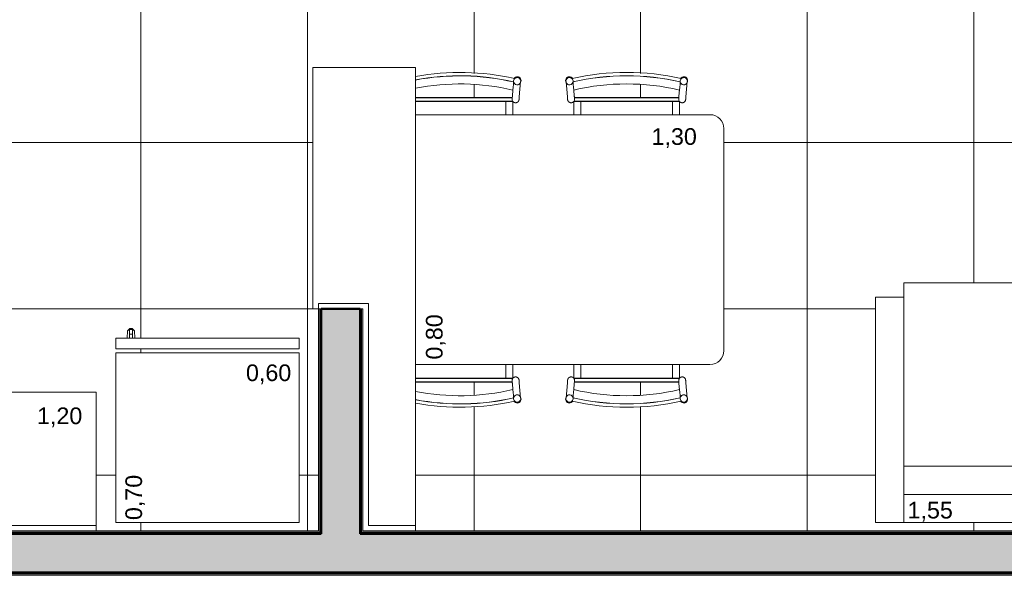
# Model space of a CAD drawing. Header units: millimetres. Extents: x -13994 to 14014, y -18238 to 7441.
# Tile 167 of 190: x -4289 to -744, y -18235 to -16233. Entities that reach past the tile are written whole.
import ezdxf

# ---------------------------------------------------------------- set-up
doc = ezdxf.new("R2010")
doc.units = ezdxf.units.MM
doc.linetypes.add('Projeção', pattern=[3.96875, 2.38125, -1.5875])
doc.linetypes.add('Traço ponto ponto', pattern=[20.6375, 6.35, -4.7625, 0, -4.7625, 0, -4.7625])
for name, color, linetype, lineweight in [('A-FLOR-OVHD', 7, 'Projeção', 5), ('A-FLOR-PATT', 7, 'Continuous', 5), ('A-WALL', 7, 'Continuous', 5), ('A-WALL-PATT', 7, 'Continuous', 50), ('G-ANNO-TEXT', 7, 'Continuous', 9), ('G-IMPT', 7, 'Continuous', 5), ('I-FURN', 7, 'Continuous', 5), ('I-WALL', 7, 'Continuous', 5), ('Q-CASE', 7, 'Continuous', 5), ('Q-SPCQ', 7, 'Continuous', 5)]:
    doc.layers.add(name, color=color, linetype=linetype, lineweight=lineweight)
doc.styles.add('Arial', font='arial.ttf', dxfattribs={"height": 60})

# ---------------------------------------------------------------- blocks, each defined once
blk = doc.blocks.new('TAMPO DO ABRIGO GLP EM GRANITO CINZA ANDORINHA - TAMPO DO ABRIGO GLP EM GRANITO CINZA ANDORINHA-1861549-TÉRREO HUMANIZADO')
at = {"layer": 'Q-CASE', "color": 8, "true_color": 0x808080}
for p, q in [((-2863.7, -16405), (-3233.7, -16405)), ((-3233.7, -16405), (-3233.7, -17275)), ((-2863.7, -18055), (-2863.7, -16405)), ((-3033.7, -17255), (-3213.7, -17255)), ((-3213.7, -17255), (-3213.7, -17275)), ((-3033.7, -18055), (-3033.7, -17255)), ((-3233.7, -17275), (-3213.7, -17275)), ((-2863.7, -18055), (-3033.7, -18055)), ((-2863.7, -18075), (-2863.7, -18055))]:
    blk.add_line(p, q, dxfattribs=at)
blk = doc.blocks.new('Tampo de Bancada com Cuba - Granilite 50cm-2469722-TÉRREO HUMANIZADO')
at = {"layer": 'Q-CASE', "color": 8, "true_color": 0x808080}
for p, q in [((-1200.5, -20), (-1200.5, 0)), ((-0.5, 0), (-0.5, -20)), ((-1200.5, -20), (-1200.5, -500)), ((-1200.5, -20), (-0.5, -20)), ((-0.5, -500), (-0.5, -20)), ((-789.7, -120), (-610.8, -120)), ((-590.1, -120), (-411.3, -120)), ((-840.5, -379.2), (-840.5, -170.8)), ((-360.5, -170.8), (-360.5, -379.2)), ((-411.3, -430), (-789.7, -430)), ((-1200.5, -500), (-0.5, -500))]:
    blk.add_line(p, q, dxfattribs=at)
for centre, start, end in [((-789.7, -170.8), 90, 180), ((-411.3, -170.8), 360, 90), ((-789.7, -379.2), 180, 270), ((-411.3, -379.2), 270, 0)]:
    blk.add_arc(centre, 50.8, start, end, dxfattribs=at)
at = {"layer": 'Q-CASE', "color": 9, "linetype": 'Traço ponto ponto', "true_color": 0xc0c0c0}
for centre, radius, start, end in [((-789.7, -170.8), 50.8, 110.0287, 114.9713), ((-411.3, -170.8), 50.8, 65.0287, 69.9713), ((-789.7, -170.8), 50.8, 155.0287, 159.9713), ((-411.3, -170.8), 50.8, 20.0287, 24.9713), ((-600.5, -299.5), 20, 0, 180), ((-600.5, -299.5), 20, 180, 0), ((-789.7, -379.2), 50.8, 200.0287, 204.9713), ((-789.7, -379.2), 50.8, 245.0287, 249.9713), ((-411.3, -379.2), 50.8, 290.0287, 294.9713), ((-411.3, -379.2), 50.8, 335.0287, 339.9713)]:
    blk.add_arc(centre, radius, start, end, dxfattribs=at)
blk = doc.blocks.new('_Produtos_Arq_Bib_Refridgerator_398 - 11ZREF08_dwg-2258430-TÉRREO HUMANIZADO')
at = {"layer": 'G-IMPT', "color": 253, "lineweight": 9, "true_color": 0xaaaaaa}
for p, q in [((0, 660.4), (611.6, 660.4)), ((0, 660.4), (0, 0)), ((611.6, 660.4), (611.6, 0)), ((626.2, 0), (626.2, 660.3)), ((664.5, 660.3), (626.2, 660.3)), ((664.5, 660.3), (664.5, 0)), ((664.5, 619), (691.2, 617.6)), ((664.5, 619), (691.2, 617.6)), ((664.5, 610.9), (696.3, 610.4)), ((678.7, 610.4), (678.5, 609.5)), ((678.7, 610.4), (678.7, 600)), ((699.3, 609.5), (691.2, 617.6)), ((696.3, 610.4), (691.2, 617.6)), ((693.2, 615.6), (699.3, 609.5)), ((696.3, 600), (696.3, 610.4)), ((699.3, 609.5), (696.3, 610.4)), ((699.3, 600.9), (699.3, 609.5)), ((696.3, 600), (664.5, 599.5)), ((691.2, 592.7), (664.5, 591.3)), ((691.2, 592.7), (664.5, 591.3)), ((678.5, 600.9), (678.7, 600)), ((699.3, 600.9), (691.2, 592.7)), ((696.3, 600), (691.2, 592.7)), ((699.3, 600.9), (693.2, 594.8)), ((699.3, 600.9), (696.3, 600)), ((611.6, 0), (0, 0)), ((626.2, 0), (664.5, 0))]:
    blk.add_line(p, q, dxfattribs=at)
blk = doc.blocks.new('_Produtos_Arq_Bib_Refridgerator_398 - _Produtos_Arq_Bib_Refridgerator_398-2258438-TÉRREO HUMANIZADO')
blk.add_blockref('_Produtos_Arq_Bib_Refridgerator_398 - 11ZREF08_dwg-2258430-TÉRREO HUMANIZADO', (0, 0))
blk = doc.blocks.new('Mesa Cozinha - 02 lugares-2261299-TÉRREO HUMANIZADO')
at = {"layer": 'I-FURN', "color": 253, "true_color": 0xaaaaaa}
for p, q in [((-78.1, 541.9), (-78.1, 541.4)), ((-77.6, 541.3), (-77.7, 540.8)), ((-57.6, 483.8), (-52.7, 539.2)), ((-52.2, 539.1), (-52.2, 539.6)), ((110.4, 539.6), (110.4, 539.1)), ((110.9, 539.2), (115.8, 483.8)), ((135.9, 540.8), (135.9, 541.3)), ((136.4, 541.4), (136.3, 541.9)), ((521.9, 541.9), (521.9, 541.4)), ((522.4, 541.3), (522.3, 540.8)), ((542.4, 483.8), (547.3, 539.2)), ((547.8, 539.1), (547.8, 539.6)), ((-80.3, 510.5), (-82.5, 486)), ((140.7, 486), (138.5, 510.5)), ((519.7, 510.5), (517.5, 486)), ((-430.9, 482.5), (-82.6, 482.5)), ((-82.7, 480.7), (-430.9, 480.7)), ((-430.9, 469.3), (-81.5, 469.3)), ((-430.9, 467.5), (-80.3, 467.5)), ((-105.5, 420), (-105.5, 467.5)), ((-80.9, 420), (-80.9, 467.5)), ((138.5, 467.5), (519.7, 467.5)), ((139.1, 467.5), (139.1, 420)), ((139.7, 469.3), (518.5, 469.3)), ((140.8, 482.5), (517.4, 482.5)), ((517.3, 480.7), (140.9, 480.7)), ((163.7, 420), (163.7, 467.5)), ((494.5, 420), (494.5, 467.5)), ((519.1, 420), (519.1, 467.5)), ((629.1, 420), (-430.9, 420)), ((679.1, -430), (679.1, 370)), ((-430.9, -480), (629.1, -480)), ((-105.5, -529.5), (-105.5, -480)), ((-80.9, -529.5), (-80.9, -480)), ((139.1, -480), (139.1, -529.5)), ((163.7, -529.5), (163.7, -480)), ((494.5, -529.5), (494.5, -480)), ((519.1, -529.5), (519.1, -480)), ((-80.3, -529.5), (-430.9, -529.5)), ((-81.5, -531.3), (-430.9, -531.3)), ((519.7, -529.5), (138.5, -529.5)), ((518.5, -531.3), (139.7, -531.3)), ((-430.9, -542.7), (-82.7, -542.7)), ((-82.6, -544.5), (-430.9, -544.5)), ((-82.5, -548), (-80.3, -572.5)), ((-52.7, -601.2), (-57.6, -545.8)), ((115.8, -545.8), (110.9, -601.2)), ((138.5, -572.5), (140.7, -548)), ((517.4, -544.5), (140.8, -544.5)), ((140.9, -542.7), (517.3, -542.7)), ((517.5, -548), (519.7, -572.5)), ((547.3, -601.2), (542.4, -545.8)), ((-77.7, -602.8), (-77.6, -603.3)), ((-52.2, -601.6), (-52.2, -601.1)), ((110.4, -601.1), (110.4, -601.6)), ((135.9, -603.3), (135.9, -602.8)), ((522.3, -602.8), (522.4, -603.3)), ((547.8, -601.6), (547.8, -601.1)), ((-78.1, -603.4), (-78.1, -603.9)), ((136.3, -603.9), (136.4, -603.4)), ((521.9, -603.4), (521.9, -603.9))]:
    blk.add_line(p, q, dxfattribs=at)
at = {"layer": 'I-FURN', "color": 253, "true_color": 0xaaaaaa, "flags": 128}
for points in [[(-77.9, 537.6), (-78.6, 529.3), (-79.5, 519.1), (-80.4, 508.9)], [(-63.8, 555.7), (-66.9, 555.6), (-69.8, 554.8), (-72.4, 553.3), (-74.6, 551.1), (-75.5, 549.8)], [(-52.4, 542.8), (-52.4, 543.5), (-52.9, 546.5), (-54.1, 549.4), (-55.9, 551.8), (-58.2, 553.8), (-60.9, 555.1), (-63.8, 555.7)], [(122.1, 555.7), (119.1, 555.1), (116.4, 553.8), (114.1, 551.8), (112.3, 549.4), (111.1, 546.5), (110.7, 543.5)], [(133.7, 549.8), (132.8, 551.1), (130.6, 553.3), (128, 554.8), (125.1, 555.6), (122.1, 555.7)], [(136.1, 537.6), (136.8, 529.3), (137.7, 519.1), (138.6, 508.9)], [(522.1, 537.6), (521.4, 529.3), (520.5, 519.1), (519.6, 508.9)], [(536.2, 555.7), (533.1, 555.6), (530.2, 554.8), (527.6, 553.3), (525.4, 551.1), (524.5, 549.8)], [(547.6, 542.8), (547.6, 543.5), (547.1, 546.5), (545.9, 549.4), (544.1, 551.8), (541.8, 553.8), (539.1, 555.1), (536.2, 555.7)], [(-82.5, 486), (-82.8, 482.2), (-83, 479.4), (-83.2, 477.5), (-83.3, 476.8)], [(-83.3, 476.8), (-83.2, 477.9), (-83, 480), (-82.7, 483), (-82.5, 486)], [(-71.9, 463.1), (-72.4, 463.1), (-72.9, 463.2), (-73.4, 463.3), (-73.9, 463.4), (-74.4, 463.5), (-74.8, 463.7), (-75.3, 463.9), (-75.8, 464.1), (-76.2, 464.3), (-76.7, 464.5), (-77.1, 464.7), (-77.5, 465), (-78, 465.3), (-78.4, 465.6), (-78.8, 465.9), (-79.1, 466.2), (-79.5, 466.5), (-79.9, 466.9), (-80.2, 467.3), (-80.4, 467.5)], [(-58.4, 474.4), (-58.4, 474), (-58.5, 473.5), (-58.6, 473), (-58.7, 472.5), (-58.8, 472), (-59, 471.5), (-59.2, 471), (-59.3, 470.6), (-59.6, 470.1), (-59.8, 469.7), (-60, 469.2), (-60.3, 468.8), (-60.6, 468.4), (-60.9, 468), (-61.2, 467.6), (-61.5, 467.2), (-61.8, 466.9), (-62.2, 466.5), (-62.6, 466.2), (-62.9, 465.8), (-63.3, 465.5), (-63.7, 465.2), (-64.1, 465), (-64.6, 464.7), (-65, 464.5), (-65.5, 464.2), (-65.9, 464), (-66.4, 463.9), (-66.9, 463.7), (-67.3, 463.5), (-67.8, 463.4), (-68.3, 463.3), (-68.8, 463.2), (-69.3, 463.1), (-69.8, 463.1), (-70.3, 463), (-70.8, 463), (-71.3, 463), (-71.8, 463.1), (-71.9, 463.1)], [(-58.4, 474.4), (-58.3, 474.9), (-58.2, 476.4), (-58, 478.9), (-57.7, 482.3), (-57.6, 483.8)], [(-57.6, 483.8), (-57.8, 481.6), (-58, 478.4), (-58.2, 476.1), (-58.3, 474.8), (-58.4, 474.4)], [(116.6, 474.4), (116.5, 474.9), (116.4, 476.4), (116.2, 478.9), (115.9, 482.3), (115.8, 483.8)], [(115.8, 483.8), (116.1, 480), (116.3, 477.2), (116.5, 475.4), (116.6, 474.5), (116.6, 474.4)], [(130.1, 463.1), (129.6, 463), (129.1, 463), (128.6, 463), (128.1, 463.1), (127.6, 463.1), (127.1, 463.2), (126.6, 463.3), (126.2, 463.4), (125.7, 463.5), (125.2, 463.6), (124.7, 463.8), (124.3, 464), (123.8, 464.2), (123.3, 464.4), (122.9, 464.6), (122.5, 464.9), (122.1, 465.2), (121.6, 465.5), (121.2, 465.8), (120.9, 466.1), (120.5, 466.4), (120.1, 466.8), (119.8, 467.1), (119.5, 467.5), (119.1, 467.9), (118.9, 468.3), (118.6, 468.7), (118.3, 469.1), (118.1, 469.6), (117.8, 470), (117.6, 470.5), (117.4, 470.9), (117.2, 471.4), (117.1, 471.9), (117, 472.3), (116.8, 472.8), (116.7, 473.3), (116.7, 473.8), (116.6, 474.3), (116.6, 474.4)], [(138.6, 467.5), (138.3, 467.1), (137.9, 466.8), (137.6, 466.4), (137.2, 466.1), (136.8, 465.8), (136.4, 465.5), (136, 465.2), (135.6, 464.9), (135.2, 464.6), (134.7, 464.4), (134.3, 464.2), (133.8, 464), (133.4, 463.8), (132.9, 463.6), (132.4, 463.5), (131.9, 463.4), (131.4, 463.3), (130.9, 463.2), (130.4, 463.1), (130.1, 463.1)], [(141.5, 476.8), (141.4, 477.9), (141.2, 480), (140.9, 483), (140.7, 486)], [(140.7, 486), (140.9, 483.8), (141.2, 480.5), (141.4, 478.2), (141.5, 476.9), (141.5, 476.8)], [(517.5, 486), (517.2, 482.2), (517, 479.4), (516.8, 477.5), (516.7, 476.8)], [(516.7, 476.8), (516.8, 477.9), (517, 480), (517.3, 483), (517.5, 486)], [(528.1, 463.1), (527.6, 463.1), (527.1, 463.2), (526.6, 463.3), (526.1, 463.4), (525.6, 463.5), (525.2, 463.7), (524.7, 463.9), (524.2, 464.1), (523.8, 464.3), (523.3, 464.5), (522.9, 464.7), (522.5, 465), (522, 465.3), (521.6, 465.6), (521.2, 465.9), (520.9, 466.2), (520.5, 466.5), (520.1, 466.9), (519.8, 467.3), (519.6, 467.5)], [(541.6, 474.4), (541.6, 474), (541.5, 473.5), (541.4, 473), (541.3, 472.5), (541.2, 472), (541, 471.5), (540.8, 471), (540.7, 470.6), (540.4, 470.1), (540.2, 469.7), (540, 469.2), (539.7, 468.8), (539.4, 468.4), (539.1, 468), (538.8, 467.6), (538.5, 467.2), (538.2, 466.9), (537.8, 466.5), (537.4, 466.2), (537.1, 465.8), (536.7, 465.5), (536.3, 465.2), (535.9, 465), (535.4, 464.7), (535, 464.5), (534.5, 464.2), (534.1, 464), (533.6, 463.9), (533.1, 463.7), (532.7, 463.5), (532.2, 463.4), (531.7, 463.3), (531.2, 463.2), (530.7, 463.1), (530.2, 463.1), (529.7, 463), (529.2, 463), (528.7, 463), (528.2, 463.1), (528.1, 463.1)], [(541.6, 474.4), (541.7, 474.9), (541.8, 476.4), (542, 478.9), (542.3, 482.3), (542.4, 483.8)], [(542.4, 483.8), (542.2, 481.6), (542, 478.4), (541.8, 476.1), (541.7, 474.8), (541.6, 474.4)], [(-80.4, -529.5), (-80.1, -529.1), (-79.7, -528.8), (-79.4, -528.4), (-79, -528.1), (-78.6, -527.8), (-78.2, -527.5), (-77.8, -527.2), (-77.4, -526.9), (-77, -526.6), (-76.5, -526.4), (-76.1, -526.2), (-75.6, -526), (-75.1, -525.8), (-74.7, -525.6), (-74.2, -525.5), (-73.7, -525.4), (-73.2, -525.3), (-72.7, -525.2), (-72.2, -525.1), (-71.9, -525.1)], [(-71.9, -525.1), (-71.4, -525), (-70.9, -525), (-70.4, -525), (-69.9, -525.1), (-69.4, -525.1), (-68.9, -525.2), (-68.4, -525.3), (-67.9, -525.4), (-67.5, -525.5), (-67, -525.6), (-66.5, -525.8), (-66, -526), (-65.6, -526.2), (-65.1, -526.4), (-64.7, -526.6), (-64.3, -526.9), (-63.8, -527.2), (-63.4, -527.5), (-63, -527.8), (-62.7, -528.1), (-62.3, -528.4), (-61.9, -528.8), (-61.6, -529.1), (-61.2, -529.5), (-60.9, -529.9), (-60.6, -530.3), (-60.4, -530.7), (-60.1, -531.1), (-59.8, -531.6), (-59.6, -532), (-59.4, -532.5), (-59.2, -532.9), (-59, -533.4), (-58.9, -533.9), (-58.7, -534.3), (-58.6, -534.8), (-58.5, -535.3), (-58.4, -535.8), (-58.4, -536.3), (-58.4, -536.4)], [(116.6, -536.4), (116.6, -536), (116.7, -535.5), (116.8, -535), (116.9, -534.5), (117.1, -534), (117.2, -533.5), (117.4, -533), (117.6, -532.6), (117.8, -532.1), (118, -531.7), (118.2, -531.2), (118.5, -530.8), (118.8, -530.4), (119.1, -530), (119.4, -529.6), (119.7, -529.2), (120, -528.9), (120.4, -528.5), (120.8, -528.2), (121.1, -527.8), (121.5, -527.5), (121.9, -527.2), (122.4, -527), (122.8, -526.7), (123.2, -526.5), (123.7, -526.2), (124.1, -526), (124.6, -525.9), (125.1, -525.7), (125.5, -525.5), (126, -525.4), (126.5, -525.3), (127, -525.2), (127.5, -525.1), (128, -525.1), (128.5, -525), (129, -525), (129.5, -525), (130, -525.1), (130.1, -525.1)], [(130.1, -525.1), (130.6, -525.1), (131.1, -525.2), (131.6, -525.3), (132.1, -525.4), (132.6, -525.5), (133.1, -525.7), (133.5, -525.9), (134, -526.1), (134.4, -526.3), (134.9, -526.5), (135.3, -526.7), (135.8, -527), (136.2, -527.3), (136.6, -527.6), (137, -527.9), (137.3, -528.2), (137.7, -528.5), (138.1, -528.9), (138.4, -529.3), (138.6, -529.5)], [(519.6, -529.5), (519.9, -529.1), (520.3, -528.8), (520.6, -528.4), (521, -528.1), (521.4, -527.8), (521.8, -527.5), (522.2, -527.2), (522.6, -526.9), (523, -526.6), (523.5, -526.4), (523.9, -526.2), (524.4, -526), (524.9, -525.8), (525.3, -525.6), (525.8, -525.5), (526.3, -525.4), (526.8, -525.3), (527.3, -525.2), (527.8, -525.1), (528.1, -525.1)], [(528.1, -525.1), (528.6, -525), (529.1, -525), (529.6, -525), (530.1, -525.1), (530.6, -525.1), (531.1, -525.2), (531.6, -525.3), (532.1, -525.4), (532.5, -525.5), (533, -525.6), (533.5, -525.8), (534, -526), (534.4, -526.2), (534.9, -526.4), (535.3, -526.6), (535.7, -526.9), (536.2, -527.2), (536.6, -527.5), (537, -527.8), (537.3, -528.1), (537.7, -528.4), (538.1, -528.8), (538.4, -529.1), (538.8, -529.5), (539.1, -529.9), (539.4, -530.3), (539.6, -530.7), (539.9, -531.1), (540.2, -531.6), (540.4, -532), (540.6, -532.5), (540.8, -532.9), (541, -533.4), (541.1, -533.9), (541.3, -534.3), (541.4, -534.8), (541.5, -535.3), (541.6, -535.8), (541.6, -536.3), (541.6, -536.4)], [(-83.3, -538.8), (-83.2, -539.9), (-83, -542), (-82.7, -545), (-82.5, -548)], [(-82.5, -548), (-82.7, -545.8), (-82.9, -542.5), (-83.1, -540.2), (-83.3, -538.9), (-83.3, -538.8)], [(-58.4, -536.4), (-58.3, -536.9), (-58.2, -538.4), (-58, -540.9), (-57.7, -544.3), (-57.6, -545.8)], [(-57.6, -545.8), (-57.9, -542), (-58.1, -539.2), (-58.3, -537.4), (-58.4, -536.5), (-58.4, -536.4)], [(116.6, -536.4), (116.5, -536.9), (116.4, -538.4), (116.2, -540.9), (115.9, -544.3), (115.8, -545.8)], [(115.8, -545.8), (116, -543.6), (116.2, -540.4), (116.4, -538.1), (116.6, -536.8), (116.6, -536.4)], [(140.7, -548), (141, -544.2), (141.3, -541.4), (141.4, -539.5), (141.5, -538.8)], [(141.5, -538.8), (141.4, -539.9), (141.2, -542), (140.9, -545), (140.7, -548)], [(516.7, -538.8), (516.8, -539.9), (517, -542), (517.3, -545), (517.5, -548)], [(517.5, -548), (517.3, -545.8), (517.1, -542.5), (516.9, -540.2), (516.7, -538.9), (516.7, -538.8)], [(541.6, -536.4), (541.7, -536.9), (541.8, -538.4), (542, -540.9), (542.3, -544.3), (542.4, -545.8)], [(542.4, -545.8), (542.1, -542), (541.9, -539.2), (541.7, -537.4), (541.6, -536.5), (541.6, -536.4)], [(-80.4, -570.9), (-79.5, -581.1), (-78.6, -591.3), (-77.9, -599.6)], [(138.6, -570.9), (137.7, -581.1), (136.8, -591.3), (136.1, -599.6)], [(519.6, -570.9), (520.5, -581.1), (521.4, -591.3), (522.1, -599.6)], [(-75.5, -611.8), (-74.6, -613.1), (-72.4, -615.3), (-69.8, -616.8), (-66.9, -617.6), (-63.8, -617.7)], [(-63.8, -617.7), (-60.9, -617.1), (-58.2, -615.8), (-55.9, -613.8), (-54.1, -611.4), (-52.9, -608.5), (-52.4, -605.5), (-52.4, -604.8)], [(110.7, -605.5), (111.1, -608.5), (112.3, -611.4), (114.1, -613.8), (116.4, -615.8), (119.1, -617.1), (122.1, -617.7)], [(122.1, -617.7), (125.1, -617.6), (128, -616.8), (130.6, -615.3), (132.8, -613.1), (133.7, -611.8)], [(524.5, -611.8), (525.4, -613.1), (527.6, -615.3), (530.2, -616.8), (533.1, -617.6), (536.2, -617.7)], [(536.2, -617.7), (539.1, -617.1), (541.8, -615.8), (544.1, -613.8), (545.9, -611.4), (547.1, -608.5), (547.6, -605.5), (547.6, -604.8)]]:
    blk.add_lwpolyline(points, dxfattribs=at)
at = {"layer": 'I-FURN', "color": 253, "true_color": 0xaaaaaa}
for centre, radius, start, end in [((-270.9, -300.8), 873.1, 76.9905, 100.5762), ((329.1, -300.8), 873.1, 76.9905, 103.0095), ((-270.9, -300.8), 861.3, 77.0398, 100.7226), ((-270.9, -300.8), 860.7, 77.0198, 100.7302), ((-64.7, 543), 14, 86.1114, 149.814), ((-65.2, 543.1), 14, 331.3147, 83.9261), ((123.4, 543.1), 14, 96.0739, 207.2303), ((122.9, 543), 14, 30.2044, 93.8886), ((329.1, -300.8), 860.7, 77.0198, 102.9802), ((329.1, -300.8), 861.3, 77.0398, 102.9568), ((535.3, 543), 14, 86.1114, 149.814), ((534.8, 543.1), 14, 331.3147, 83.9261), ((-270.9, -300.8), 831.7, 76.7574, 101.1062), ((329.1, -300.8), 831.7, 76.7574, 103.2426), ((629.1, 370), 50, 0, 90), ((629.1, -430), 50, 270, 360), ((-270.9, 238.8), 831.7, 258.8938, 283.2426), ((-270.9, 238.8), 860.7, 259.2698, 282.9802), ((-270.9, 238.8), 861.3, 259.2774, 282.9602), ((-65.2, -605.1), 14, 276.0739, 28.6853), ((123.4, -605.1), 14, 152.7697, 263.9261), ((329.1, 238.8), 860.7, 257.0198, 282.9802), ((329.1, 238.8), 861.3, 257.0432, 282.9602), ((329.1, 238.8), 831.7, 256.7574, 283.2426), ((534.8, -605.1), 14, 276.0739, 28.6853), ((-270.9, 238.8), 873.1, 259.4238, 283.0095), ((-64.7, -605), 14, 210.186, 273.8886), ((122.9, -605), 14, 266.1114, 329.7956), ((329.1, 238.8), 873.1, 256.9905, 283.0095), ((535.3, -605), 14, 210.186, 273.8886)]:
    blk.add_arc(centre, radius, start, end, dxfattribs=at)
for centre, major_axis, start_param, end_param in [((-65.1, 540.8), (-13, 1.1), 4.712389, 7.853982), ((-65.2, 540.2), (-13, 1.1), 0, 1.570796), ((-65.1, 540.8), (-13, 1.1), 1.570796, 4.712389), ((-65.2, 540.2), (-13, 1.1), 1.570796, 3.141593), ((123.4, 540.8), (13, 1.1), 1.570796, 4.712389), ((123.4, 540.2), (13, 1.1), 3.141593, 4.712389), ((123.4, 540.8), (13, 1.1), 4.712389, 7.853982), ((123.4, 540.2), (13, 1.1), 4.712389, 6.283185), ((534.8, 540.2), (-13, 1.1), 0, 1.570796), ((534.9, 540.8), (-13, 1.1), 4.712389, 7.853982), ((534.9, 540.8), (-13, 1.1), 1.570796, 4.712389), ((534.8, 540.2), (-13, 1.1), 1.570796, 3.141593), ((-65.1, -602.8), (13, 1.1), 1.570796, 4.712389), ((-65.2, -602.2), (13, 1.1), 1.570796, 3.141593), ((-65.2, -602.2), (13, 1.1), 0, 1.570796), ((-65.1, -602.8), (13, 1.1), 4.712389, 7.853982), ((123.4, -602.8), (-13, 1.1), 4.712389, 7.853982), ((123.4, -602.2), (-13, 1.1), 4.712389, 6.283185), ((123.4, -602.8), (-13, 1.1), 1.570796, 4.712389), ((123.4, -602.2), (-13, 1.1), 3.141593, 4.712389), ((534.9, -602.8), (13, 1.1), 1.570796, 4.712389), ((534.8, -602.2), (13, 1.1), 1.570796, 3.141593), ((534.8, -602.2), (13, 1.1), 0, 1.570796), ((534.9, -602.8), (13, 1.1), 4.712389, 7.853982)]:
    blk.add_ellipse(centre, major_axis=major_axis, ratio=0.984808, start_param=start_param, end_param=end_param, dxfattribs=at)
for points in [[(-81.5, 469.3), (-82, 470.1), (-82.9, 471.9), (-83.4, 474.9), (-83.3, 476.9), (-83.1, 477.9)], [(-80.3, 467.5), (-80.5, 467.8), (-81, 468.4), (-81.3, 469), (-81.5, 469.3)], [(139.7, 469.3), (139.6, 469), (139.2, 468.4), (138.7, 467.8), (138.5, 467.5)], [(141.3, 477.9), (141.5, 476.9), (141.6, 474.9), (141.1, 471.9), (140.3, 470.1), (139.7, 469.3)], [(518.5, 469.3), (518, 470.1), (517.1, 471.9), (516.6, 474.9), (516.7, 476.9), (516.9, 477.9)], [(519.7, 467.5), (519.5, 467.8), (519, 468.4), (518.7, 469), (518.5, 469.3)], [(-83.1, -539.9), (-83.3, -538.9), (-83.4, -536.9), (-82.9, -533.9), (-82, -532.1), (-81.5, -531.3)], [(-81.5, -531.3), (-81.3, -531), (-81, -530.4), (-80.5, -529.8), (-80.3, -529.5)], [(138.5, -529.5), (138.7, -529.8), (139.2, -530.4), (139.6, -531), (139.7, -531.3)], [(139.7, -531.3), (140.3, -532.1), (141.1, -533.9), (141.6, -536.9), (141.5, -538.9), (141.3, -539.9)], [(516.9, -539.9), (516.7, -538.9), (516.6, -536.9), (517.1, -533.9), (518, -532.1), (518.5, -531.3)], [(518.5, -531.3), (518.7, -531), (519, -530.4), (519.5, -529.8), (519.7, -529.5)]]:
    blk.add_open_spline(points, degree=3, dxfattribs=at)
blk = doc.blocks.new('Sofá 02 lugares - 12ZCOU02_dwg-2260070-TÉRREO HUMANIZADO')
at = {"layer": 'G-IMPT', "color": 253, "lineweight": 9, "true_color": 0xaaaaaa}
for p, q in [((0, 660.4), (0, 762)), ((0, 762), (812.8, 762)), ((0, 762), (0, 660.4)), ((0, 762), (812.8, 762)), ((812.8, 660.4), (812.8, 762)), ((812.8, 762), (812.8, 660.4)), ((0, 0), (0, 660.4)), ((0, 660.4), (101.6, 660.4)), ((0, 660.4), (0, -660.4)), ((101.6, 660.4), (0, 660.4)), ((101.6, 0), (101.6, 660.4)), ((101.6, 0), (101.6, 660.4)), ((101.6, 660.4), (157.7, 660.4)), ((101.6, 660.4), (157.7, 660.4)), ((157.7, 660.4), (812.8, 660.4)), ((812.8, 660.4), (157.7, 660.4)), ((203.2, 0), (203.2, 660.4)), ((203.2, 0), (203.2, 660.4)), ((812.8, 660.4), (863.6, 660.4)), ((812.8, 660.4), (863.6, 660.4)), ((863.6, 0), (863.6, 660.4)), ((863.6, 0), (863.6, 660.4)), ((0, -660.4), (0, 0)), ((0, 0), (101.6, 0)), ((101.6, -660.4), (101.6, 0)), ((101.6, -660.4), (101.6, 0)), ((101.6, 0), (203.2, 0)), ((203.2, -660.4), (203.2, 0)), ((863.6, 0), (863.6, -660.4)), ((203.2, 0), (203.2, -660.4)), ((203.2, 0), (863.6, 0)), ((863.6, 0), (863.6, -660.4)), ((0, -660.4), (0, -762)), ((0, -660.4), (101.6, -660.4)), ((0, -660.4), (0, -762)), ((0, -660.4), (101.6, -660.4)), ((101.6, -660.4), (157.7, -660.4)), ((101.6, -660.4), (157.7, -660.4)), ((812.8, -660.4), (157.7, -660.4)), ((812.8, -660.4), (157.7, -660.4)), ((812.8, -660.4), (812.8, -762)), ((812.8, -660.4), (863.6, -660.4)), ((812.8, -660.4), (812.8, -762)), ((812.8, -660.4), (863.6, -660.4)), ((812.8, -762), (0, -762)), ((0, -762), (812.8, -762))]:
    blk.add_line(p, q, dxfattribs=at)
blk = doc.blocks.new('Sofá 02 lugares - Sofá 02 lugares-2260113-TÉRREO HUMANIZADO')
blk.add_blockref('Sofá 02 lugares - 12ZCOU02_dwg-2260070-TÉRREO HUMANIZADO', (0, 0))

msp = doc.modelspace()

# ---------------------------------------------------------------- hatches: boundary and pattern name
at = {"layer": 'A-FLOR-PATT', "true_color": 0x808080}
h = msp.add_hatch(dxfattribs=at)
h.set_pattern_fill('FP_4', color=8, style=0, pattern_type=2)
h.set_pattern_definition([(0, (-2653.6, -16075.04), (0, 600), []), (90, (-2653.6, -16075.04), (-600, 4e-14), [])])
h.paths.add_polyline_path([(346.4, -18075), (346.4, -15475), (-1018.5, -15475), (-1018.5, -15485), (-1071.1, -15485), (-1071.1, -15525.8), (-1020.3, -15525.8), (-1020.3, -15563.9), (-1218.5, -15563.9), (-1218.5, -15637.3), (-2018.5, -15637.3), (-2018.5, -15563.9), (-2226.8, -15563.9), (-2226.8, -15525.8), (-2176, -15525.8), (-2176, -15485), (-2218.5, -15485), (-2218.5, -15475), (-3383.7, -15475), (-3383.7, -14275), (-4983.6, -14275), (-4983.6, -15475), (-6013.6, -15475), (-6013.6, -18075), (-5213.6, -18075), (-5213.6, -17575), (-4013.6, -17575), (-4013.6, -18075), (-3213.7, -18075), (-3213.7, -17275), (-3233.7, -17275), (-3233.7, -16405), (-2863.7, -16405), (-2863.7, -16438.9), (-2800.9, -16428.4), (-2703.7, -16422.7), (-2597, -16429.5), (-2509.4, -16444.8), (-2507.8, -16442.7), (-2504.8, -16440.2), (-2501.6, -16438.7), (-2500.1, -16438.2), (-2495.6, -16438.2), (-2491, -16439.9), (-2488.7, -16441.6), (-2486.5, -16444), (-2484.9, -16447.3), (-2484.1, -16450.8), (-2484.3, -16454.4), (-2486.5, -16467), (-2491.8, -16522.4), (-2492.6, -16524.7), (-2499.1, -16531), (-2504.6, -16531.1), (-2513.7, -16527.5), (-2513.7, -16575), (-2293.7, -16575), (-2293.7, -16527.5), (-2295.1, -16527.9), (-2303.5, -16531), (-2309.9, -16529.9), (-2314.8, -16525), (-2316.7, -16514.4), (-2322.1, -16457.6), (-2322.6, -16456.7), (-2323.3, -16453.2), (-2322.9, -16448.5), (-2321.2, -16444.7), (-2318.6, -16441.5), (-2316.4, -16439.9), (-2313.7, -16438.7), (-2310.6, -16438), (-2305.3, -16438.9), (-2301.9, -16440.6), (-2299.4, -16442.8), (-2296.8, -16444.8), (-2200.9, -16428.4), (-2103.7, -16422.7), (-1997, -16429.5), (-1909.4, -16444.8), (-1907.8, -16442.7), (-1904.8, -16440.2), (-1901.6, -16438.7), (-1900.1, -16438.2), (-1895.6, -16438.2), (-1891, -16439.9), (-1888.7, -16441.6), (-1886.5, -16444), (-1884.9, -16447.3), (-1884.1, -16450.8), (-1884.3, -16454.4), (-1886.5, -16467), (-1891.8, -16522.4), (-1892.6, -16524.7), (-1899.1, -16531), (-1904.6, -16531.1), (-1913.7, -16527.5), (-1913.7, -16575), (-1803.7, -16575), (-1790.7, -16576.7), (-1778.7, -16581.7), (-1768.3, -16589.7), (-1760.4, -16600), (-1755.4, -16612.1), (-1753.7, -16625), (-1753.7, -17425), (-1755.4, -17438), (-1760.4, -17450), (-1768.3, -17460.4), (-1778.7, -17468.3), (-1790.7, -17473.3), (-1803.7, -17475), (-1913.7, -17475), (-1913.2, -17524.5), (-1912.3, -17524.2), (-1903.9, -17521), (-1898.7, -17521.1), (-1892.6, -17527.4), (-1891, -17533.5), (-1884.8, -17595.3), (-1884, -17600), (-1884.1, -17602.5), (-1885.7, -17606.7), (-1888.8, -17610.6), (-1891, -17612.1), (-1893.7, -17613.4), (-1896.6, -17614.1), (-1901.6, -17613.4), (-1905.1, -17611.7), (-1907.9, -17609.2), (-1910.3, -17607.2), (-2006.5, -17623.7), (-2103.7, -17629.4), (-2210.4, -17622.6), (-2297.9, -17607.3), (-2299.4, -17609.3), (-2302.6, -17611.9), (-2305.8, -17613.4), (-2308.3, -17613.9), (-2311.8, -17613.9), (-2315.3, -17612.7), (-2318.7, -17610.4), (-2321.2, -17607.4), (-2322.5, -17604.8), (-2323.2, -17601.3), (-2323.1, -17597.7), (-2320.9, -17585), (-2315.7, -17530.8), (-2314.7, -17526.7), (-2309.4, -17521.7), (-2302.7, -17521), (-2293.7, -17524.5), (-2293.7, -17475), (-2513.7, -17475), (-2513.2, -17524.5), (-2512.3, -17524.2), (-2503.9, -17521), (-2498.7, -17521.1), (-2492.6, -17527.4), (-2491, -17533.5), (-2484.8, -17595.3), (-2484, -17600), (-2484.1, -17602.5), (-2485.7, -17606.7), (-2488.8, -17610.6), (-2491, -17612.1), (-2493.7, -17613.4), (-2496.6, -17614.1), (-2501.6, -17613.4), (-2505.1, -17611.7), (-2507.9, -17609.2), (-2510.3, -17607.2), (-2606.5, -17623.7), (-2703.7, -17629.4), (-2810.4, -17622.6), (-2863.7, -17613.4), (-2863.7, -18075), (197.6, -18075)])
h.paths.add_polyline_path([(-3283.4, -18045.1), (-3943.9, -18045), (-3943.7, -17433.5), (-3283.4, -17433.5), (-3283.4, -18045)])
h.paths.add_polyline_path([(316.4, -18045), (-1207.6, -18045), (-1207.6, -17232.2), (-1106, -17232.2), (-1106, -17181.4), (214.8, -17181.4), (214.8, -17232.2), (316.4, -17232.2), (316.4, -17943.4)])
h.paths.add_polyline_path([(-5233.6, -18045), (-5993.6, -18045), (-5993.6, -17412.5), (-5951.3, -17412.5), (-5951.3, -17393), (-5271, -17393), (-5271, -17412.5), (-5233.6, -17412.5), (-5233.6, -17955)])
h.paths.add_polyline_path([(-4613.6, -17795.5), (-4608.4, -17794.8), (-4603.6, -17792.8), (-4599.4, -17789.7), (-4596.3, -17785.5), (-4594.3, -17780.7), (-4593.6, -17775.4), (-4594.3, -17770.3), (-4596.3, -17765.5), (-4599.4, -17761.4), (-4603.6, -17758.2), (-4608.4, -17756.2), (-4613.6, -17755.5), (-4618.8, -17756.2), (-4623.6, -17758.2), (-4627.7, -17761.4), (-4630.9, -17765.5), (-4632.9, -17770.3), (-4633.6, -17775.5), (-4632.9, -17780.7), (-4630.9, -17785.5), (-4627.7, -17789.7), (-4623.6, -17792.8), (-4618.8, -17794.8)])
h.paths.add_polyline_path([(-2103.7, -17588), (-2004.6, -17581.9), (-1913.2, -17565.9), (-1916.1, -17539.5), (-2291.9, -17539.8), (-2294.1, -17565.9), (-2199.6, -17582.5), (-2188.1, -17583.1)])
h.paths.add_polyline_path([(-2703.7, -17588), (-2606.5, -17582.2), (-2513.2, -17565.9), (-2516.1, -17539.5), (-2863.7, -17539.5), (-2863.7, -17571.2), (-2799.6, -17582.5), (-2738.6, -17586)])
h.paths.add_polyline_path([(-1915.9, -17534.9), (-1915.9, -17532.5), (-1916, -17533.3)])
h.paths.add_polyline_path([(-2515.9, -17534.9), (-2515.9, -17532.5), (-2516, -17533.3)])
h.paths.add_polyline_path([(-3472.7, -17418.8), (-3943.7, -17418.8), (-3943.7, -17380.6), (-3902.5, -17380.6), (-3901.1, -17353.8), (-3892.9, -17345.7), (-3884.3, -17345.7), (-3876.1, -17353.8), (-3874.8, -17380.6), (-3283.4, -17380.6), (-3283.4, -17418.8)])
h.paths.add_polyline_path([(-1916.1, -16520.1), (-1915.7, -16518.7), (-1916, -16518.8)])
h.paths.add_polyline_path([(-2516.1, -16520.1), (-2515.7, -16518.7), (-2516, -16518.8)])
h.paths.add_polyline_path([(-2004.6, -16512.5), (-1915.4, -16512.3), (-1914.3, -16498.4), (-1913.2, -16486.2), (-2007.8, -16469.6), (-2103.7, -16464.1), (-2200.9, -16469.8), (-2294.1, -16486.2), (-2291.5, -16512.5), (-2096.3, -16512.5)])
h.paths.add_polyline_path([(-2555.1, -16512.5), (-2515.4, -16512.3), (-2514.3, -16498.4), (-2513.2, -16486.2), (-2607.8, -16469.6), (-2703.7, -16464.1), (-2800.9, -16469.8), (-2863.7, -16480.8), (-2863.7, -16512.5), (-2607.8, -16512.5)])
h.paths.add_polyline_path([(-2233.6, -15315), (-2233.6, -14863), (-2221.1, -14863), (-2221.1, -14845), (-1588.6, -14845), (-1588.6, -14803.7), (-1590.7, -14802.1), (-1592.2, -14800), (-1593.2, -14797.6), (-1593.6, -14795), (-1593.2, -14792.5), (-1592.2, -14790), (-1590.7, -14788), (-1588.6, -14786.4), (-1586.2, -14785.4), (-1583.6, -14785), (-1581, -14785.4), (-1578.6, -14786.4), (-1576.5, -14788), (-1574.9, -14790), (-1573.9, -14792.5), (-1573.6, -14795), (-1573.9, -14797.6), (-1574.9, -14800), (-1576.5, -14802.1), (-1578.6, -14803.7), (-1578.6, -14845), (-1478.6, -14845), (-1478.6, -14803.7), (-1480.7, -14802.1), (-1482.2, -14800), (-1483.2, -14797.6), (-1483.6, -14795), (-1483.2, -14792.5), (-1482.2, -14790), (-1480.7, -14788), (-1478.6, -14786.4), (-1476.2, -14785.4), (-1473.6, -14785), (-1471, -14785.4), (-1468.6, -14786.4), (-1466.5, -14788), (-1464.9, -14790), (-1463.9, -14792.5), (-1463.6, -14795), (-1463.9, -14797.6), (-1464.9, -14800), (-1466.5, -14802.1), (-1468.6, -14803.7), (-1468.6, -14845), (-836.1, -14845), (-836.1, -14863), (-823.6, -14863), (-823.6, -13295), (-2723.6, -13295), (-2723.6, -11895), (-823.6, -11895), (-823.6, -11395), (-3223.7, -11395), (-3223.7, -15315), (-2738.6, -15315)])
h.paths.add_polyline_path([(-5307.8, -15315), (-5143.6, -15314.6), (-5143.6, -11395), (-5643.7, -11395), (-5643.7, -12295), (-7543.7, -12295), (-7543.7, -12895), (-5643.7, -12895), (-5643.7, -13795), (-7543.7, -13795), (-7543.7, -13905), (-7091.7, -13905), (-7091.7, -13917.5), (-7073.7, -13917.5), (-7073.7, -14550), (-7032.3, -14550), (-7030.8, -14548), (-7028.7, -14546.4), (-7026.3, -14545.4), (-7023.7, -14545), (-7021.1, -14545.4), (-7018.7, -14546.4), (-7016.6, -14548), (-7015, -14550), (-7014, -14552.5), (-7013.7, -14555), (-7014, -14557.6), (-7015, -14560), (-7016.6, -14562.1), (-7018.7, -14563.7), (-7021.1, -14564.7), (-7023.7, -14565), (-7026.3, -14564.7), (-7028.7, -14563.7), (-7030.8, -14562.1), (-7032.3, -14560), (-7073.7, -14560), (-7073.7, -14660), (-7032.3, -14660), (-7030.8, -14658), (-7028.7, -14656.4), (-7026.3, -14655.4), (-7023.7, -14655), (-7021.1, -14655.4), (-7018.7, -14656.4), (-7016.6, -14658), (-7015, -14660), (-7014, -14662.5), (-7013.7, -14665), (-7014, -14667.6), (-7015, -14670), (-7016.6, -14672.1), (-7018.7, -14673.7), (-7021.1, -14674.7), (-7023.7, -14675), (-7026.3, -14674.7), (-7028.7, -14673.7), (-7030.8, -14672.1), (-7032.3, -14670), (-7073.7, -14670), (-7073.7, -15302.5), (-7091.7, -15302.5), (-7091.7, -15315), (-5674.9, -15315)])
h.paths.add_polyline_path([(-892, -13705), (-1242, -13705), (-1242, -13570), (-1247.4, -13570), (-1247.4, -13500), (-1242, -13500), (-1242, -13365), (-892, -13365), (-892, -13570)])
h.paths.add_polyline_path([(-1242, -11825.3), (-1242, -11690.3), (-1247.4, -11690.3), (-1247.4, -11620.3), (-1242, -11620.3), (-1242, -11485.3), (-892, -11485.3), (-892, -11825.3), (-1171.2, -11825.3)])
at = {"layer": 'A-WALL-PATT'}
for points in [[(-3208.7, -18082.5), (-3206.2, -18082.5), (-3206.2, -17275), (-3208.7, -17275), (-3208.7, -18080)], [(-3206.2, -18085), (-3203.7, -18085), (-3203.7, -17275), (-3206.2, -17275), (-3206.2, -18082.5)], [(-3203.7, -18085), (-3063.7, -18085), (-3063.7, -17275), (-3203.7, -17275), (-3203.7, -18082.5)], [(-3063.7, -18082.5), (-3061.2, -18082.5), (-3061.2, -17275), (-3063.7, -17275), (-3063.7, -18080)], [(-3058.7, -18080), (-3058.7, -17275), (-3061.2, -17275), (-3061.2, -18080)], [(-6013.6, -18085), (-3206.2, -18085), (-3206.2, -18082.5), (-6021.1, -18082.5), (-6021.1, -18085), (-6018.6, -18085)], [(-6013.6, -18082.5), (-3208.7, -18082.5), (-3208.7, -18080), (-6018.6, -18080), (-6018.6, -18082.5)], [(-3061.2, -18085), (356.4, -18085), (356.4, -18082.5), (-3063.7, -18082.5), (-3063.7, -18085)], [(346.4, -18082.5), (353.9, -18082.5), (353.9, -18080), (-3061.2, -18080), (-3061.2, -18082.5), (197.6, -18082.5)], [(-3203.7, -18225), (-3203.7, -18085), (-6023.6, -18085), (-6023.6, -18225), (-3206.2, -18225)], [(496.4, -18225), (496.4, -18085), (-3203.7, -18085), (-3203.7, -18225), (381.1, -18225)], [(-6013.6, -18227.5), (-3206.2, -18227.5), (-3206.2, -18225), (-6021.1, -18225), (-6021.1, -18227.5), (-6018.6, -18227.5)], [(-3206.2, -18227.5), (498.9, -18227.5), (498.9, -18225), (-3206.2, -18225)], [(-6018.6, -18230), (-3208.7, -18230), (-3208.7, -18227.5), (-6018.6, -18227.5)], [(-2004.6, -18230), (501.4, -18230), (501.4, -18227.5), (-3208.7, -18227.5), (-3208.7, -18230), (-2738.6, -18230)]]:
    msp.add_hatch(color=256, dxfattribs=at).paths.add_polyline_path(points)
at = {"layer": 'I-WALL'}
for points in [[(-3208.7, -18080), (-3208.7, -17275), (-3213.7, -17275), (-3213.7, -18080)], [(-3058.7, -18075), (-3053.7, -18075), (-3053.7, -17275), (-3058.7, -17275), (-3058.7, -17775.4)], [(-3289.2, -18080), (-3213.7, -18080), (-3213.7, -18075), (-6013.6, -18075), (-6013.6, -18080), (-3472.7, -18080)], [(351.4, -18080), (351.4, -18075), (-3058.7, -18075), (-3058.7, -18080), (346.4, -18080)], [(-3213.7, -18235), (-3213.7, -18230), (-6013.6, -18230), (-6013.6, -18235), (-3289.2, -18235)], [(-3213.7, -18235), (506.4, -18235), (506.4, -18230), (-3213.7, -18230)]]:
    msp.add_hatch(color=256, dxfattribs=at).paths.add_polyline_path(points)

# ---------------------------------------------------------------- linework, layer by layer
at = {"layer": 'A-FLOR-OVHD'}
for p, q in [((-3233.7, -17275), (-3233.7, -16405)), ((-3233.7, -16405), (-2863.7, -16405)), ((-2863.7, -16405), (-2863.7, -18075)), ((-3213.7, -17275), (-3233.7, -17275))]:
    msp.add_line(p, q, dxfattribs=at)
at = {"layer": 'A-WALL'}
for p, q in [((-3203.7, -17275), (-3213.7, -17275)), ((-3213.7, -17275), (-3213.7, -18075)), ((-3208.7, -17275), (-3208.7, -18080)), ((-3206.2, -17275), (-3206.2, -18082.5)), ((-3053.7, -17275), (-3063.7, -17275)), ((-3061.2, -17275), (-3061.2, -18082.5)), ((-3058.7, -17275), (-3058.7, -18080)), ((-3053.7, -18075), (-3053.7, -17275)), ((-3213.7, -18082.5), (-6021.1, -18082.5)), ((-3213.7, -18080), (-6018.6, -18080)), ((-3213.7, -18075), (-6013.6, -18075)), ((-3213.7, -18080), (-3208.7, -18080)), ((-3213.7, -18082.5), (-3208.7, -18082.5)), ((-3208.7, -18082.5), (-3206.2, -18082.5)), ((-3061.2, -18082.5), (353.9, -18082.5)), ((-3058.7, -18080), (351.4, -18080)), ((346.4, -18075), (-3053.7, -18075)), ((-3213.7, -18227.5), (-6021.1, -18227.5)), ((-3213.7, -18230), (-6018.6, -18230)), ((-6013.6, -18235), (-3213.7, -18235)), ((-3213.7, -18227.5), (-3206.2, -18227.5)), ((-3213.7, -18230), (501.4, -18230)), ((-3213.7, -18235), (506.4, -18235)), ((-3208.7, -18227.5), (498.9, -18227.5))]:
    msp.add_line(p, q, dxfattribs=at)
at = {"layer": 'A-WALL', "lineweight": 50}
for p, q in [((-3063.7, -17275), (-3203.7, -17275)), ((-3203.7, -17275), (-3203.7, -18085)), ((-3063.7, -17275), (-3063.7, -18085)), ((-3213.7, -18085), (-6023.6, -18085)), ((-3213.7, -18085), (-3203.7, -18085)), ((-3063.7, -18085), (356.4, -18085)), ((-3213.7, -18225), (-6023.6, -18225)), ((-3213.7, -18225), (-3203.7, -18225)), ((-3206.2, -18225), (496.4, -18225))]:
    msp.add_line(p, q, dxfattribs=at)

# ---------------------------------------------------------------- block references
at = {"layer": 'I-FURN', "color": 253, "true_color": 0xaaaaaa}
msp.add_blockref('Mesa Cozinha - 02 lugares-2261299-TÉRREO HUMANIZADO', (-2432.8, -16995), dxfattribs=at)
at = {"layer": 'I-FURN', "color": 253, "true_color": 0xaaaaaa, "rotation": 89.99999999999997}
msp.add_blockref('Sofá 02 lugares - Sofá 02 lugares-2260113-TÉRREO HUMANIZADO', (-445.6, -18045), dxfattribs=at)
at = {"layer": 'Q-CASE', "color": 8, "true_color": 0x808080}
msp.add_blockref('TAMPO DO ABRIGO GLP EM GRANITO CINZA ANDORINHA - TAMPO DO ABRIGO GLP EM GRANITO CINZA ANDORINHA-1861549-TÉRREO HUMANIZADO', (0, 0), dxfattribs=at)
at = {"layer": 'Q-CASE', "color": 8, "true_color": 0x808080, "rotation": 180}
msp.add_blockref('Tampo de Bancada com Cuba - Granilite 50cm-2469722-TÉRREO HUMANIZADO', (-5214.1, -18075), dxfattribs=at)
at = {"layer": 'Q-SPCQ', "color": 253, "true_color": 0xaaaaaa, "rotation": 89.99999999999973}
msp.add_blockref('_Produtos_Arq_Bib_Refridgerator_398 - _Produtos_Arq_Bib_Refridgerator_398-2258438-TÉRREO HUMANIZADO', (-3283.4, -18045), dxfattribs=at)

# ---------------------------------------------------------------- texts
at = {"layer": 'G-ANNO-TEXT', "color": 253, "true_color": 0xaaaaaa, "char_height": 60, "width": 212.447, "attachment_point": 1, "style": 'Arial'}
for s, insert in [('1,30', (-2014, -16623.7)), ('0,60', (-3474.6, -17475)), ('1,20', (-4227.1, -17630.1)), ('1,55', (-1092, -17970.1))]:
    msp.add_mtext(s, dxfattribs=dict(at, insert=insert))
at = {"layer": 'G-ANNO-TEXT', "color": 253, "true_color": 0xaaaaaa, "char_height": 60, "width": 212.447, "attachment_point": 1, "rotation": 90, "style": 'Arial'}
for s, insert in [('0,80', (-2826.5, -17457.4)), ('0,70', (-3908.9, -18036))]:
    msp.add_mtext(s, dxfattribs=dict(at, insert=insert))

doc.saveas('drawing.dxf')
